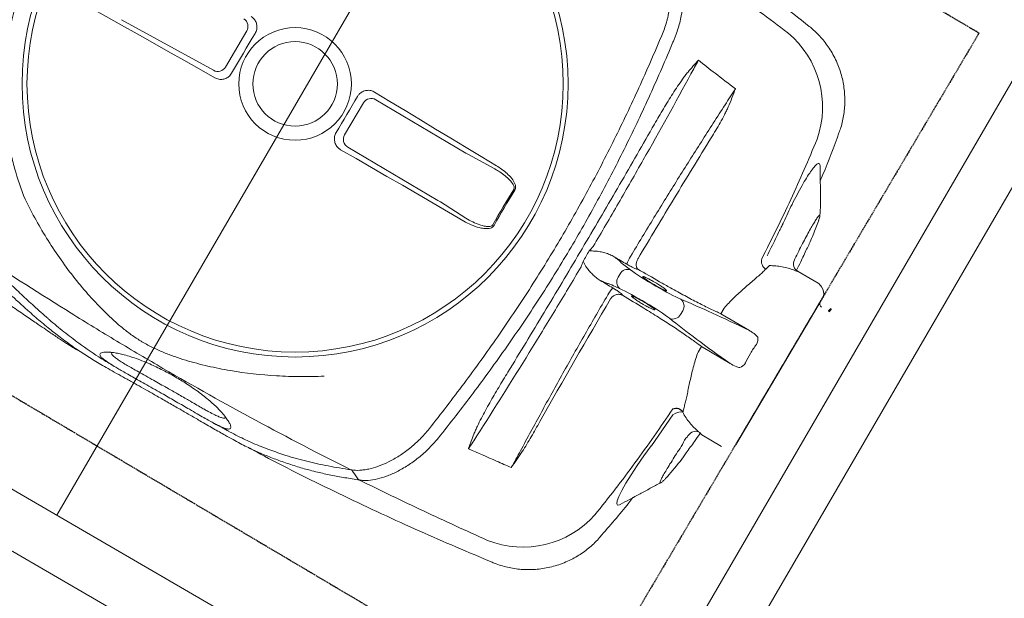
# Model space of a CAD drawing. Header units: millimetres. Extents: x 31882 to 271790, y -35693 to 24917.
# Tile 242 of 256: x 98795 to 99349, y 16362 to 16688. Entities that reach past the tile are written whole.
import ezdxf

# ---------------------------------------------------------------- set-up
doc = ezdxf.new("R2010")
doc.units = ezdxf.units.MM
doc.header["$MEASUREMENT"] = 0
doc.linetypes.add('11aa1PB-bd$0$11aa1PB-af$0$TRATTEGGIATA', pattern=[0.75, 0.5, -0.25])
doc.layers.add('CKD Equipments', color=252, linetype='Continuous', lineweight=0)
doc.layers.add('WALL', color=7, linetype='Continuous', lineweight=40)
doc.layers.add('FAINTEQUIP', color=253, linetype='Continuous')
doc.layers.add('TEXT50', color=7, linetype='Continuous')

# ---------------------------------------------------------------- blocks, each defined once
blk = doc.blocks.new('G$C4DC229AB')
at = {"linetype": 'Continuous', "lineweight": 0}
for p, q in [((473.73, 640.57), (473.73, 640.59)), ((535.04, 632.46), (535.04, 632.46)), ((548.15, 615.51), (548.15, 615.51)), ((571.62, 605.74), (571.76, 605.73)), ((576.02, 602.55), (575.73, 602.8)), ((577.05, 601.52), (576.02, 602.55)), ((576.85, 601.75), (576.4, 602.17)), ((568.77, 584.57), (582.51, 568.56)), ((607.85, 588.79), (597.49, 581.18)), ((616.45, 587.87), (672.32, 511.86)), ((588.11, 567.61), (589.11, 564.97)), ((451.97, 566.97), (451.98, 566.97)), ((617.15, 543.07), (602.15, 532.04)), ((602.15, 532.04), (600, 534.97)), ((614.76, 514.88), (629.76, 525.9)), ((676.3, 518.11), (674.97, 519.38)), ((675.24, 519.8), (676.7, 518.39)), ((676.3, 518.11), (676.31, 518.1)), ((593.75, 511.1), (592.27, 513.11)), ((616.92, 511.95), (614.76, 514.88)), ((672.28, 505.48), (672.9, 506.97)), ((660.27, 495.76), (670.63, 503.38)), ((561.06, 499.12), (560.91, 498.73)), ((585.25, 498.87), (585.27, 498.87)), ((642.3, 492.6), (644.52, 490.86)), ((560.89, 487.18), (559.63, 488.89)), ((570.66, 485.46), (571.08, 485.49)), ((658.75, 489.01), (659.05, 488.52)), ((674.26, 468.89), (671.96, 473.26)), ((674.26, 468.89), (674.41, 468.54)), ((464.91, 437.1), (478.16, 447.56)), ((416.36, 401.39), (463.61, 436.11)), ((497.12, 421.76), (483.18, 412.24)), ((690.57, 420.85), (690.57, 420.85)), ((481.85, 411.3), (434.6, 376.57)), ((427.62, 377.62), (415.28, 394.41)), ((603.27, 361.13), (603.27, 361.12)), ((680.02, 359.91), (680.01, 359.91)), ((297.57, 317.92), (345.87, 351.21)), ((352.73, 350.07), (366.63, 331.16))]:
    blk.add_line(p, q, dxfattribs=at)
at = {"linetype": 'Continuous', "lineweight": 0, "flags": 128}
for points in [[(548.14, 615.48), (547.75, 615.66), (546.62, 615.73), (546.26, 614.94), (546.68, 613.35), (547.91, 610.92), (549.85, 607.81), (552.57, 603.95), (555.89, 599.61), (559.86, 594.72), (564.1, 589.77), (568.76, 584.57), (568.76, 584.57), (568.76, 584.57)], [(403.61, 586.55), (402.32, 584.33), (401.03, 582.09)], [(412.25, 402.45), (420.36, 408.26), (428.46, 414.08), (436.55, 419.9), (444.63, 425.72), (452.7, 431.54), (460.76, 437.37), (468.81, 443.2), (476.85, 449.03)], [(498.13, 420.07), (490.17, 414.14), (482.2, 408.2), (474.23, 402.24), (466.26, 396.28), (458.29, 390.31), (450.33, 384.32), (442.36, 378.33), (434.39, 372.33)], [(424.61, 373.75), (422.87, 376.12), (421.14, 378.49), (419.4, 380.86), (417.66, 383.23), (415.92, 385.59), (414.18, 387.96), (412.43, 390.33), (410.69, 392.69)], [(280.93, 309.57), (289.08, 315.27), (297.24, 320.97), (305.39, 326.69), (313.55, 332.42), (321.71, 338.15), (329.87, 343.9), (338.03, 349.66), (346.19, 355.42)], [(355.79, 353.87), (357.71, 351.25), (359.63, 348.64), (361.55, 346.02), (363.47, 343.4), (365.4, 340.79), (367.32, 338.17), (369.25, 335.56), (371.18, 332.95)]]:
    blk.add_lwpolyline(points, dxfattribs=at)
at = {"linetype": 'Continuous', "lineweight": 0}
for radius in [152.76, 150, 31.5, 23.65]:
    blk.add_circle((390.57, 363.31), radius, dxfattribs=at)
for centre, radius, start, end in [((497.04, 580.16), 53.92, 47.3866, 117.2557), ((593.86, 583.88), 4.95, 219.7498, 293.863), ((464.68, 582.8), 7.29, 287.9491, 288.2718), ((586.23, 573.45), 6.14, 232.737, 287.8306), ((620.69, 539.73), 6.43, 37.3313, 75.5116), ((627.64, 530.27), 6.43, 357.119, 35.2993), ((674.82, 519.18), 0.25, 46.3153, 127.2347), ((588.24, 510.27), 4.93, 35.1623, 118.3982), ((672.35, 515.19), 2, 126.3153, 216.3153), ((589.84, 508.11), 4.93, 314.2324, 37.4683), ((668.29, 508.9), 5, 337.279, 36.3153), ((667.67, 507.41), 5, 306.3153, 337.279), ((568.39, 508.45), 18.59, 213.5384, 228.5128), ((563.41, 491.95), 4.86, 137.8802, 218.9177), ((645.45, 488.5), 5.17, 127.5001, 202.1239), ((662.92, 491.62), 4.92, 122.5933, 212.0034), ((564.93, 489.88), 4.86, 213.7128, 294.7504), ((582.19, 489.72), 18.61, 204.1345, 219.0883), ((912.52, 746.94), 512.56, 215.0344, 217.5962), ((912.44, 746.88), 511.7, 215.0345, 217.596), ((629.31, 400.19), 53.92, 315.3753, 25.2436), ((419.38, 397.35), 5.04, 126.7911, 215.6243), ((431.65, 380.66), 5.04, 217.0063, 305.8394), ((348.7, 347.04), 5.04, 36.9511, 124.1336), ((362.53, 328.22), 5.04, 308.497, 35.6795)]:
    blk.add_arc(centre, radius, start, end, dxfattribs=at)
for centre, major_axis, ratio, start_param, end_param in [((755.67, 625.74), (192.12, 141.21), 0.087489, 2.309725, 2.586364), ((750.02, 633.43), (192.12, 141.21), 0.087489, 3.696821, 3.973461), ((571.66, 505.29), (16.12, 11.84), 0.087489, 3.824132, 5.727956), ((580.13, 493.77), (16.12, 11.84), 0.087489, 0.555229, 2.459054), ((565.13, 500.67), (12.09, 8.88), 0.087489, 3.449035, 3.871858), ((489.88, 435.73), (95.09, 69.89), 0.087489, 0.682539, 0.730265), ((489.33, 436.48), (95.09, 69.89), 0.087489, 5.55292, 5.600646), ((573.77, 488.91), (12.09, 8.88), 0.087489, 2.411328, 2.834153), ((462.65, 435.95), (4.07, 2.9), 0.086139, 4.88824, 5.237306), ((481.41, 410.43), (3.98, 3.02), 0.086139, 1.045879, 1.394945)]:
    blk.add_ellipse(centre, major_axis=major_axis, ratio=ratio, start_param=start_param, end_param=end_param, dxfattribs=at)
for points, knots in [([(535.1, 632.52), (535.03, 632.59), (534.06, 633.56), (532, 635.26), (528.93, 637.58), (525.67, 639.65), (522.27, 641.48), (518.62, 643.12), (514.74, 644.51), (510.67, 645.62), (506.58, 646.39), (502.49, 646.83), (498.43, 646.95), (494.42, 646.77), (490.48, 646.3), (486.63, 645.54), (482.89, 644.51), (479.29, 643.22), (476.23, 641.91), (474.42, 640.94), (473.73, 640.56)], [0, 0, 0, 0, 0.0043, 0.062427, 0.120682, 0.179038, 0.237474, 0.295974, 0.360442, 0.424188, 0.487097, 0.549223, 0.610606, 0.671276, 0.731251, 0.79054, 0.849146, 0.907063, 0.964275, 1, 1, 1, 1]), ([(473.74, 640.56), (460.83, 633.52), (434.17, 618.97), (394.62, 595.42), (362.23, 575.25), (343.61, 562.65), (344.71, 563.39)], [0, 0, 0, 0, 0.27832, 0.574596, 0.870871, 1, 1, 1, 1]), ([(404.44, 587.4), (415.64, 594.43), (426.9, 601.34), (449.53, 614.9), (460.91, 621.56), (472.35, 628.09)], [0, 0, 0, 0, 0.5, 0.5, 1, 1, 1, 1]), ([(555.67, 612.37), (554.79, 613.29), (548.16, 620.24), (541.16, 626.8), (535.08, 632.5)], [0, 0, 0, 0, 0.132817, 1, 1, 1, 1]), ([(533.54, 619.84), (537.79, 615.47), (546.3, 606.74), (558.74, 593.21), (570.97, 579.41), (578.89, 569.94), (582.85, 565.21)], [0, 0, 0, 0, 0.249503, 0.499006, 0.749503, 1, 1, 1, 1]), ([(571.76, 605.74), (569.79, 606.54), (565.81, 608.16), (559.77, 610.66), (553.87, 613.12), (550.01, 614.73), (548.18, 615.5)], [0, 0, 0, 0, 0.2528454, 0.5089886, 0.7672662, 1, 1, 1, 1]), ([(589.33, 581.55), (589.33, 581.55), (587.8, 582.33), (586.32, 585.83), (582.94, 589.39), (580.09, 593.21), (577.47, 596.56), (575.25, 599.55), (573.49, 602.01), (572.22, 603.93), (571.53, 605.19), (571.32, 605.81), (571.55, 605.76), (571.62, 605.74)], [0, 0, 0, 0, 0.000001, 0.102794, 0.208141, 0.312848, 0.420372, 0.524648, 0.631769, 0.736112, 0.843311, 0.947618, 1, 1, 1, 1]), ([(575.75, 602.82), (575.46, 603.09), (574.7, 603.78), (573.82, 604.51), (572.96, 605.12), (572.37, 605.5), (571.89, 605.7), (571.77, 605.75)], [0, 0, 0, 0, 0.216023, 0.560392, 0.763973, 0.942309, 1, 1, 1, 1]), ([(587.74, 590.43), (587.19, 591.1), (583.84, 595.17), (580.14, 598.63), (577.05, 601.52)], [0, 0, 0, 0, 0.163282, 1, 1, 1, 1]), ([(596.66, 580.18), (596.56, 580.3), (596.47, 580.41), (596.38, 580.52), (595.27, 581.88), (592.49, 585.27), (589.51, 588.49), (587.72, 590.41)], [-0.033141, -0.033141, -0.033141, -0.033141, 0, 0, 0, 0.400839, 1, 1, 1, 1]), ([(377.44, 579.16), (378.78, 579.66), (382.5, 581.06), (388.76, 583.04), (396.33, 585.26), (401.74, 586.69), (404.44, 587.4)], [0, 0, 0, 0, 0.157579, 0.438078, 0.719047, 1, 1, 1, 1]), ([(404.41, 587.39), (404.38, 587.38), (404.34, 587.36), (404.25, 587.31), (404.21, 587.28), (404.09, 587.19), (404.01, 587.12), (403.81, 586.9), (403.7, 586.74), (403.61, 586.55)], [0, 0, 0, 0, 0.125, 0.125, 0.25, 0.25, 0.5, 0.5, 1, 1, 1, 1]), ([(404.41, 587.39), (405.15, 587.58), (405.91, 587.72), (407.5, 587.93), (408.31, 588), (410.83, 588.08), (412.59, 587.99), (416.28, 587.51), (418.21, 587.13), (421.22, 586.32), (422.24, 586.01), (424.32, 585.31), (425.37, 584.93), (428.56, 583.65), (430.71, 582.66), (435.03, 580.37), (437.21, 579.08), (439.95, 577.24), (440.49, 576.86), (441.58, 576.08), (442.12, 575.69), (443.74, 574.47), (444.8, 573.63), (446.9, 571.86), (447.93, 570.94), (449.46, 569.5), (449.97, 569.01), (450.73, 568.26), (450.98, 568.01), (451.47, 567.49), (451.72, 567.24), (451.97, 566.97)], [0, 0, 0, 0, 0.0625, 0.0625, 0.125, 0.125, 0.25, 0.25, 0.375, 0.375, 0.4375, 0.4375, 0.5, 0.5, 0.625, 0.625, 0.75, 0.75, 0.78125, 0.78125, 0.8125, 0.8125, 0.875, 0.875, 0.9375, 0.9375, 0.96875, 0.96875, 0.984375, 0.984375, 1, 1, 1, 1]), ([(206.26, 441.31), (221.67, 453.92), (237.28, 466.3), (261.01, 484.55), (268.98, 490.57), (285, 502.51), (293.07, 508.43), (317.38, 525.96), (333.73, 537.39), (366.75, 559.72), (383.4, 570.62), (400.22, 581.25)], [0, 0, 0, 0, 0.25, 0.25, 0.375, 0.375, 0.5, 0.5, 0.75, 0.75, 1, 1, 1, 1]), ([(225.13, 470.06), (226.49, 471.59), (230.02, 475.52), (235.54, 481.34), (241.81, 487.63), (248.07, 493.51), (254.38, 499.03), (259.79, 503.41), (264.17, 506.74), (267.65, 509.28), (271.55, 512.05), (275.84, 515.05), (280.56, 518.33), (285.43, 521.72), (290.54, 525.31), (295.91, 529.09), (301.72, 533.22), (307.72, 537.5), (313.51, 541.67), (318.38, 545.18), (322.46, 548.12), (325.86, 550.57), (329.07, 552.86), (332.59, 555.34), (336.28, 557.9), (340.05, 560.44), (343.51, 562.67), (347.8, 565.28), (353.01, 568.2), (359.68, 571.59), (366.91, 574.96), (372.87, 577.5), (376.4, 578.78), (377.44, 579.16)], [0, 0, 0, 0, 0.033599, 0.086704, 0.14001, 0.193319, 0.246393, 0.299468, 0.326258, 0.353125, 0.379834, 0.406408, 0.428618, 0.451478, 0.47167, 0.492329, 0.516002, 0.540379, 0.564065, 0.588402, 0.605742, 0.623087, 0.640895, 0.658706, 0.685242, 0.711788, 0.738802, 0.765824, 0.81871, 0.871587, 0.924587, 0.977588, 1, 1, 1, 1]), ([(400.22, 581.25), (396.01, 580.13), (387.59, 577.87), (376.1, 574.14), (365.51, 570.03), (359.06, 566.94), (356.2, 565.58)], [0, 0, 0, 0, 0.263525, 0.527185, 0.79078, 1, 1, 1, 1]), ([(446.02, 562.72), (444.14, 564.66), (442.18, 566.44), (439.65, 568.5), (439.15, 568.9), (438.12, 569.69), (437.61, 570.07), (436.06, 571.19), (435.02, 571.9), (431.92, 573.9), (429.85, 575.09), (426.75, 576.65), (425.72, 577.14), (423.65, 578.05), (422.63, 578.47), (419.58, 579.62), (417.61, 580.24), (413.78, 581.2), (411.93, 581.54), (409.69, 581.8), (409.25, 581.84), (408.38, 581.91), (407.94, 581.94), (406.67, 581.99), (405.84, 581.99), (403.42, 581.88), (401.9, 581.67), (400.47, 581.32)], [0, 0, 0, 0, 0.125, 0.125, 0.15625, 0.15625, 0.1875, 0.1875, 0.25, 0.25, 0.375, 0.375, 0.4375, 0.4375, 0.5, 0.5, 0.625, 0.625, 0.75, 0.75, 0.78125, 0.78125, 0.8125, 0.8125, 0.875, 0.875, 1, 1, 1, 1]), ([(552.9, 498.19), (547.92, 505.02), (542.99, 511.87), (533.21, 525.57), (528.36, 532.43), (518.78, 546.13), (514.05, 552.96), (504.74, 566.56), (500.15, 573.33), (495.64, 580.07)], [0, 0, 0, 0, 0.25, 0.25, 0.5, 0.5, 0.75, 0.75, 1, 1, 1, 1]), ([(508.03, 564.87), (506.18, 567.54), (504.31, 570.19), (501.47, 574.12), (500.52, 575.43), (498.58, 578.01), (497.6, 579.29), (496.59, 580.55)], [0, 0, 0, 0, 0.5, 0.5, 0.75, 0.75, 1, 1, 1, 1]), ([(595.86, 579.35), (595.04, 578.51), (594.26, 577.64), (592.78, 575.83), (592.09, 574.89), (590.79, 572.93), (590.18, 571.92), (589.07, 569.82), (588.56, 568.73), (588.11, 567.61)], [0, 0, 0, 0, 0.25, 0.25, 0.5, 0.5, 0.75, 0.75, 1, 1, 1, 1]), ([(590.05, 580.71), (589.8, 580.98), (589.55, 581.25), (589.33, 581.55), (589.33, 581.55)], [0, 0, 0, 0, 0.9999461, 1, 1, 1, 1]), ([(597.49, 581.18), (597.26, 580.88), (597.11, 580.69), (596.61, 580.13), (596.28, 579.77), (595.86, 579.35)], [0, 0, 0, 0, 0.5, 0.5, 1, 1, 1, 1]), ([(466.92, 575.86), (466.9, 575.92), (466.88, 575.99), (466.86, 576.05), (466.86, 576.06), (466.86, 576.07), (466.85, 576.08)], [0, 0, 0, 0, 0.0002012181, 0.0002012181, 0.0002012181, 0.0002381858, 0.0002381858, 0.0002381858, 0.0002381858]), ([(466.96, 575.87), (466.93, 575.93), (466.9, 575.99), (466.87, 576.05), (466.86, 576.06), (466.86, 576.07), (466.85, 576.08)], [0, 0, 0, 0, 0.0002027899, 0.0002027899, 0.0002027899, 0.000241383, 0.000241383, 0.000241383, 0.000241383]), ([(470.61, 568.2), (469.98, 569.47), (469.35, 570.74), (468.42, 572.65), (468.11, 573.29), (467.66, 574.25), (467.5, 574.57), (467.28, 575.05), (467.2, 575.21), (467.09, 575.45), (467.06, 575.53), (466.99, 575.7), (466.95, 575.78), (466.92, 575.86)], [0, 0, 0, 0, 0.5, 0.5, 0.75, 0.75, 0.875, 0.875, 0.9375, 0.9375, 0.96875, 0.96875, 1, 1, 1, 1]), ([(492.99, 535.59), (490.99, 538.23), (489, 540.88), (485.08, 546.2), (483.13, 548.87), (479.33, 554.26), (477.46, 556.97), (474.76, 561.1), (473.87, 562.5), (472.6, 564.61), (472.18, 565.31), (471.38, 566.74), (470.98, 567.47), (470.61, 568.2)], [0, 0, 0, 0, 0.25, 0.25, 0.5, 0.5, 0.75, 0.75, 0.875, 0.875, 0.9375, 0.9375, 1, 1, 1, 1]), ([(472.22, 569.3), (483.46, 555.08), (494.73, 540.6), (508.82, 522.16), (511.64, 518.45), (517.27, 511.03), (520.08, 507.3), (528.49, 496.1), (534.07, 488.6), (539.64, 481.06)], [0, 0, 0, 0, 0.5, 0.5, 0.625, 0.625, 0.75, 0.75, 1, 1, 1, 1]), ([(356.2, 565.58), (355.82, 565.41), (352.17, 563.72), (347.62, 561.22), (342.22, 558.08), (338.11, 555.49), (334.12, 552.86), (331.14, 550.79), (329.92, 549.95)], [0, 0, 0, 0, 0.042136, 0.404804, 0.566088, 0.727781, 0.888854, 1, 1, 1, 1]), ([(597.35, 356.88), (592.29, 366.17), (587.09, 375.42), (576.39, 393.79), (570.88, 402.92), (559.52, 421.03), (553.67, 430), (541.63, 447.74), (535.45, 456.5), (522.74, 473.79), (516.22, 482.31), (502.9, 499.08), (496.1, 507.32), (485.69, 519.5), (482.18, 523.52), (475.11, 531.52), (471.55, 535.48), (460.79, 547.26), (453.51, 554.98), (446.15, 562.59)], [0, 0, 0, 0, 0.125, 0.125, 0.25, 0.25, 0.375, 0.375, 0.5, 0.5, 0.625, 0.625, 0.75, 0.75, 0.8125, 0.8125, 0.875, 0.875, 1, 1, 1, 1]), ([(451.98, 566.97), (459.36, 559.37), (466.66, 551.66), (477.45, 539.89), (481.02, 535.94), (488.1, 527.95), (491.62, 523.93), (502.06, 511.74), (508.89, 503.5), (522.23, 486.73), (528.75, 478.22), (541.46, 460.91), (547.65, 452.14), (559.68, 434.4), (565.51, 425.42), (574.01, 411.83), (576.8, 407.28), (582.31, 398.13), (585.02, 393.53), (593.04, 379.71), (598.22, 370.44), (603.27, 361.13)], [0, 0, 0, 0, 0.125, 0.125, 0.1875, 0.1875, 0.25, 0.25, 0.375, 0.375, 0.5, 0.5, 0.625, 0.625, 0.75, 0.75, 0.8125, 0.8125, 0.875, 0.875, 1, 1, 1, 1]), ([(589.11, 564.97), (589.42, 564.19), (590.03, 562.63), (590.97, 559.84), (591.97, 556.75), (593.02, 553.4), (594.15, 549.89), (595.39, 546.22), (596.79, 542.4), (598.31, 538.62), (599.46, 536.13), (600, 534.97)], [0, 0, 0, 0, 0.110862, 0.221742, 0.336208, 0.450686, 0.561628, 0.67257, 0.786427, 0.900273, 1, 1, 1, 1]), ([(329.39, 549.49), (330.02, 549.87), (331.49, 550.75), (333.08, 551.46), (334.38, 551.8), (335.24, 551.67), (335.72, 551.09), (335.72, 549.97), (335.19, 548.32), (334.14, 546.22), (332.59, 543.7), (330.69, 541.08), (328.5, 538.39), (326.18, 535.77), (323.44, 532.96), (320.31, 529.98), (316.99, 527.05), (313.66, 524.32), (310.53, 521.89), (307.32, 519.53), (303.84, 517.1), (300.17, 514.7), (296.63, 512.53), (292.76, 510.32), (288.77, 508.23), (284.74, 506.34), (281.16, 504.87), (278.03, 503.76), (275.01, 502.86), (272.25, 502.23), (269.92, 501.93), (268.26, 501.98), (267.2, 502.34), (266.73, 502.98), (267, 503.97), (267.98, 505.31), (269.38, 506.58), (270.08, 507.21)], [0, 0, 0, 0, 0.026608, 0.06138, 0.0962, 0.130925, 0.168927, 0.207024, 0.245099, 0.283069, 0.316694, 0.350298, 0.37294, 0.395622, 0.418192, 0.438002, 0.457786, 0.474878, 0.488481, 0.502082, 0.518368, 0.53466, 0.550889, 0.567128, 0.590899, 0.614713, 0.640745, 0.66688, 0.692979, 0.729781, 0.766704, 0.803672, 0.840537, 0.880482, 0.920552, 0.960572, 1, 1, 1, 1]), ([(334.29, 552.85), (331.71, 551.17), (328.9, 549.35), (326.15, 547.43), (325.93, 547.27)], [0, 0, 0, 0, 0.919543, 1, 1, 1, 1]), ([(299.98, 528.76), (301.12, 529.57), (303.4, 531.2), (306.88, 533.69), (310.33, 536.17), (314.06, 538.87), (317.76, 541.53), (321.27, 544.05), (324.27, 546.16), (326.77, 547.85), (328.48, 548.97), (329.21, 549.39), (329.39, 549.49)], [0, 0, 0, 0, 0.0782123, 0.1564368, 0.2446658, 0.3329467, 0.4546253, 0.5765046, 0.703629, 0.8312553, 0.9586974, 1, 1, 1, 1]), ([(333.51, 545.21), (333.32, 545.25), (333.13, 545.3), (332.94, 545.34), (332.94, 545.34), (332.94, 545.34), (332.94, 545.34), (332.84, 545.36), (332.49, 545.44), (331.46, 545.14), (329.79, 544.4), (327.5, 543.09), (325, 541.47), (322.51, 539.76), (320.21, 538.14), (317.35, 536.1), (314.17, 533.82), (310.96, 531.52), (308.1, 529.46), (305.21, 527.4), (303.33, 526.07), (302.38, 525.4)], [-0.088365, -0.088365, -0.088365, -0.088365, 0, 0, 0, 0, 0, 0, 0.042963, 0.162036, 0.283698, 0.405299, 0.528456, 0.591382, 0.654277, 0.728503, 0.80457, 0.856235, 0.909083, 0.954041, 1, 1, 1, 1]), ([(622.29, 545.95), (621.64, 545.71), (619.76, 544.99), (618.18, 543.82), (617.15, 543.07)], [0, 0, 0, 0, 0.3484193, 1, 1, 1, 1]), ([(632.88, 533.99), (631.53, 535.44), (630.26, 536.98), (627.87, 540.23), (626.78, 541.9), (625.8, 543.63)], [0, 0, 0, 0, 0.5, 0.5, 1, 1, 1, 1]), ([(585.54, 409.68), (578.01, 420.25), (570.42, 430.83), (555.15, 451.94), (547.46, 462.48), (535.87, 478.25), (531.99, 483.5), (524.23, 493.98), (520.34, 499.21), (508.66, 514.86), (500.84, 525.25), (492.99, 535.59)], [0, 0, 0, 0, 0.25, 0.25, 0.5, 0.5, 0.625, 0.625, 0.75, 0.75, 1, 1, 1, 1]), ([(602.15, 532.04), (601.04, 531.02), (599.19, 529.32), (596.13, 526.64), (593.28, 524.21), (590.18, 521.63), (586.89, 518.95), (583.45, 516.2), (579.87, 513.39), (576.14, 510.5), (573.55, 508.54), (572.26, 507.56)], [0, 0, 0, 0, 0.1578809, 0.261641, 0.3654014, 0.4721602, 0.5789187, 0.6826798, 0.7864408, 0.8932205, 1, 1, 1, 1]), ([(629.76, 525.9), (630.35, 526.33), (631.43, 527.12), (632.9, 528.46), (633.67, 529.45), (634.06, 529.95)], [0, 0, 0, 0, 0.374373, 0.684718, 1, 1, 1, 1]), ([(233.82, 412.48), (235.39, 416.67), (237.05, 420.78), (240.56, 428.86), (242.41, 432.84), (246.3, 440.65), (248.34, 444.5), (252.62, 452.05), (254.85, 455.76), (259.54, 463.06), (261.97, 466.62), (265.78, 471.84), (267.07, 473.55), (269.71, 476.94), (271.06, 478.62), (273.84, 481.92), (275.25, 483.55), (278.18, 486.76), (279.68, 488.34), (282.78, 491.4), (284.38, 492.9), (286.88, 495.06), (287.73, 495.77), (289.04, 496.82), (289.48, 497.16), (290.37, 497.85), (290.82, 498.18), (293.09, 499.85), (294.94, 501.08), (298.69, 503.4), (300.59, 504.47), (304.44, 506.51), (306.39, 507.47), (310.33, 509.3), (312.3, 510.17), (316.27, 511.82), (318.27, 512.6), (322.28, 514.11), (324.29, 514.82), (330.36, 516.88), (334.46, 518.13), (346.87, 521.54), (355.34, 523.37), (368.38, 525.46), (372.76, 526.04), (381.55, 526.98), (385.98, 527.34), (390.43, 527.59)], [0, 0, 0, 0, 0.0625, 0.0625, 0.125, 0.125, 0.1875, 0.1875, 0.25, 0.25, 0.3125, 0.3125, 0.34375, 0.34375, 0.375, 0.375, 0.40625, 0.40625, 0.4375, 0.4375, 0.46875, 0.46875, 0.484375, 0.484375, 0.492188, 0.492188, 0.5, 0.5, 0.53125, 0.53125, 0.5625, 0.5625, 0.59375, 0.59375, 0.625, 0.625, 0.65625, 0.65625, 0.6875, 0.6875, 0.75, 0.75, 0.875, 0.875, 0.9375, 0.9375, 1, 1, 1, 1]), ([(270.08, 507.21), (270.08, 507.21), (270.57, 507.67), (272.12, 508.89), (274.49, 510.7), (277.15, 512.63), (279.82, 514.53), (282.89, 516.71), (286.38, 519.16), (290.25, 521.88), (294.47, 524.85), (297.78, 527.19), (299.62, 528.5), (299.98, 528.76)], [0, 0, 0, 0, 0.0021857, 0.1486808, 0.2950678, 0.3936347, 0.4923949, 0.5907133, 0.6868358, 0.782863, 0.8795306, 0.9761461, 1, 1, 1, 1]), ([(302.38, 525.4), (302.08, 525.19), (300.58, 524.13), (297.84, 522.2), (293.98, 519.5), (290.05, 516.77), (286.41, 514.22), (283.34, 512.05), (280.59, 510.05), (278.22, 508.26), (276.06, 506.48), (274.45, 504.93), (273.51, 503.75), (273.44, 503.24), (273.41, 503.04), (273.41, 503.04), (273.41, 503.04), (273.41, 503.04), (273.38, 502.86), (273.35, 502.67), (273.33, 502.49)], [0, 0, 0, 0, 0.014263, 0.071432, 0.130741, 0.207145, 0.286904, 0.364421, 0.443321, 0.542698, 0.643157, 0.777817, 0.912539, 1, 1, 1, 1, 1, 1, 1.081436, 1.081436, 1.081436, 1.081436]), ([(582.47, 493.66), (584.4, 495.03), (587.61, 497.31), (592.01, 500.36), (595.73, 502.89), (599.36, 505.32), (602.85, 507.6), (606.13, 509.69), (609.21, 511.61), (612.13, 513.37), (613.89, 514.37), (614.76, 514.88)], [0, 0, 0, 0, 0.155431, 0.25949, 0.363548, 0.470649, 0.57775, 0.681803, 0.785857, 0.892928, 1, 1, 1, 1]), ([(273.38, 509.84), (272.44, 509.15), (270.42, 507.67), (264.56, 503.19), (257.01, 496.89), (248.11, 488.48), (242.91, 483.33), (240.17, 480.36), (240.01, 480.19)], [0, 0, 0, 0, 0.076639, 0.163762, 0.518013, 0.751525, 0.985081, 1, 1, 1, 1]), ([(566.09, 500.32), (566.27, 500.54), (566.62, 500.98), (567.96, 502.17), (569.72, 503.6), (571.51, 504.96), (573.32, 506.26), (575.09, 507.47), (576.72, 508.48), (577.69, 509.02), (577.86, 509.04), (577.88, 509.04)], [0, 0, 0, 0, 0.12873, 0.257, 0.385041, 0.513034, 0.593354, 0.721934, 0.850956, 0.980313, 1, 1, 1, 1]), ([(577.88, 509.04), (578.06, 509.09), (578.45, 509.21), (578.2, 508.76), (577.33, 507.88), (575.87, 506.61), (574.18, 505.27), (573.03, 504.41), (572.56, 504.06)], [0, 0, 0, 0, 0.154069, 0.335329, 0.515993, 0.696154, 0.875964, 1, 1, 1, 1]), ([(616.92, 511.95), (617.86, 511.09), (619.87, 509.27), (622.96, 506.74), (626.17, 504.28), (629.33, 501.97), (632.37, 499.83), (635.22, 497.84), (637.85, 495.99), (640.28, 494.23), (641.63, 493.15), (642.3, 492.6)], [0, 0, 0, 0, 0.099727, 0.210626, 0.321535, 0.435425, 0.549315, 0.660296, 0.771268, 0.885644, 1, 1, 1, 1]), ([(568.98, 501.59), (568.68, 501.4), (567.78, 500.81), (566.73, 500.24), (565.96, 499.94), (566.05, 500.19), (566.09, 500.32)], [0, 0, 0, 0, 0.138475, 0.425595, 0.712972, 1, 1, 1, 1]), ([(572.56, 504.06), (572.34, 503.9), (571.44, 503.25), (570.53, 502.61), (569.56, 501.96), (569.27, 501.78), (568.98, 501.59)], [0, 0, 0, 0, 0.170805, 0.715603, 0.716948, 1, 1, 1, 1]), ([(256.01, 500.32), (255.76, 500.17), (254.9, 499.64), (252.98, 498.25), (250.36, 496.25), (247.9, 494.28), (245.8, 492.56), (243.45, 490.61), (240.64, 488.26), (237.26, 485.42), (233.65, 482.39), (230.21, 479.51), (227.11, 476.92), (223.86, 474.22), (219.76, 470.8), (214.77, 466.67), (208.89, 461.78), (202.91, 456.81), (196.06, 451.1), (188.41, 444.69), (180, 437.59), (171.6, 430.45), (163.23, 423.26), (154.92, 416.08), (146.68, 408.87), (138.54, 401.66), (130.55, 394.48), (122.76, 387.37), (115.24, 380.36), (109.62, 375.03), (106.66, 372.12), (105.98, 371.46)], [0, 0, 0, 0, 0.00345, 0.046619, 0.089766, 0.112425, 0.13508, 0.158154, 0.181221, 0.209069, 0.237397, 0.25624, 0.275086, 0.294404, 0.313726, 0.346115, 0.37852, 0.411676, 0.44484, 0.491581, 0.538367, 0.585123, 0.633242, 0.681401, 0.729516, 0.779903, 0.830337, 0.880732, 0.93264, 0.98459, 1, 1, 1, 1]), ([(554.56, 500.19), (554.77, 499.95), (555.01, 499.73), (555.51, 499.33), (555.78, 499.16), (556.34, 498.86), (556.62, 498.74), (557.21, 498.55), (557.51, 498.48), (558.1, 498.39), (558.4, 498.38), (558.98, 498.4), (559.26, 498.43), (559.81, 498.55), (560.08, 498.63), (560.46, 498.79), (560.59, 498.85), (560.83, 498.97), (560.95, 499.05), (561.06, 499.12)], [0, 0, 0, 0, 0.125, 0.125, 0.25, 0.25, 0.375, 0.375, 0.5, 0.5, 0.625, 0.625, 0.75, 0.75, 0.875, 0.875, 0.9375, 0.9375, 1, 1, 1, 1]), ([(560.91, 498.73), (560.86, 498.61), (560.71, 498.42), (560.19, 497.89), (559.85, 497.56), (558.97, 496.8), (558.47, 496.38), (557.32, 495.47), (556.72, 495.01), (556.08, 494.53)], [0, 0, 0, 0, 0.25, 0.25, 0.5, 0.5, 0.75, 0.75, 1, 1, 1, 1]), ([(573.51, 490.11), (573.53, 490.17), (573.6, 490.36), (574.47, 491.2), (575.96, 492.49), (577.66, 493.83), (579.47, 495.19), (581.34, 496.52), (583.25, 497.79), (584.78, 498.7), (585.29, 498.91), (585.54, 499.01)], [0, 0, 0, 0, 0.060949, 0.185979, 0.310678, 0.434944, 0.512561, 0.636279, 0.760031, 0.884003, 1, 1, 1, 1]), ([(585.54, 499.01), (585.57, 499.02), (585.9, 499.17), (585.93, 498.99), (585.53, 498.42), (584.38, 497.34), (582.71, 495.95), (581.15, 494.74), (580.24, 494.07), (580.02, 493.91)], [0, 0, 0, 0, 0.0125521, 0.1986893, 0.3850478, 0.5712562, 0.7570178, 0.9421233, 1, 1, 1, 1]), ([(549.55, 489.66), (550.01, 489.93), (550.46, 490.19), (551.29, 490.65), (551.67, 490.86), (552.75, 491.41), (553.35, 491.69), (553.84, 491.88)], [0, 0, 0, 0, 0.25, 0.25, 0.5, 0.5, 1, 1, 1, 1]), ([(580.02, 493.91), (579.54, 493.56), (578.36, 492.7), (576.55, 491.48), (574.88, 490.44), (573.77, 489.87), (573.28, 489.75), (573.45, 490.02), (573.51, 490.11)], [0, 0, 0, 0, 0.132098, 0.323567, 0.515414, 0.707812, 0.900839, 1, 1, 1, 1]), ([(644.52, 490.86), (645.72, 490.96), (646.91, 491.12), (649.25, 491.55), (650.4, 491.83), (652.65, 492.48), (653.76, 492.87), (655.93, 493.73), (656.99, 494.22), (658.04, 494.75)], [0, 0, 0, 0, 0.25, 0.25, 0.5, 0.5, 0.75, 0.75, 1, 1, 1, 1]), ([(658.04, 494.75), (658.57, 495.03), (659.01, 495.24), (659.69, 495.54), (659.92, 495.63), (660.27, 495.76)], [0, 0, 0, 0, 0.5, 0.5, 1, 1, 1, 1]), ([(666.16, 483.68), (664.86, 485.96), (662.68, 489.77), (660.27, 493.44), (659.3, 494.91)], [0, 0, 0, 0, 0.598702, 1, 1, 1, 1]), ([(549.55, 489.66), (548.77, 489.12), (548.06, 488.51), (546.71, 487.2), (546.08, 486.5), (544.88, 485.05), (544.31, 484.29), (543.51, 483.11), (543.25, 482.71), (542.77, 481.89), (542.54, 481.47), (542.34, 481.03)], [0, 0, 0, 0, 0.25, 0.25, 0.5, 0.5, 0.75, 0.75, 0.875, 0.875, 1, 1, 1, 1]), ([(565.21, 482.11), (565.86, 482.58), (566.48, 483.01), (567.69, 483.83), (568.24, 484.19), (569.23, 484.8), (569.64, 485.03), (570.3, 485.36), (570.53, 485.45), (570.66, 485.46)], [0, 0, 0, 0, 0.25, 0.25, 0.5, 0.5, 0.75, 0.75, 1, 1, 1, 1]), ([(571.62, 479.86), (571.44, 480.13), (571.29, 480.41), (571.01, 480.97), (570.88, 481.26), (570.68, 481.83), (570.6, 482.1), (570.47, 482.65), (570.43, 482.92), (570.39, 483.43), (570.39, 483.67), (570.43, 484.13), (570.47, 484.34), (570.58, 484.73), (570.66, 484.91), (570.8, 485.15), (570.85, 485.23), (570.96, 485.37), (571.02, 485.43), (571.08, 485.49)], [0, 0, 0, 0, 0.125, 0.125, 0.25, 0.25, 0.375, 0.375, 0.5, 0.5, 0.625, 0.625, 0.75, 0.75, 0.875, 0.875, 0.9375, 0.9375, 1, 1, 1, 1]), ([(640.66, 486.55), (643.98, 481.38), (650.62, 471.04), (660.14, 455.27), (669.35, 439.34), (675.17, 428.57), (678.08, 423.19)], [0, 0, 0, 0, 0.249503, 0.499005, 0.749503, 1, 1, 1, 1]), ([(643.76, 485.23), (645.66, 482.27), (647.54, 479.3), (650.34, 474.82), (651.73, 472.58), (653.34, 469.96), (654.14, 468.65), (654.48, 468.08), (654.71, 467.71), (654.82, 467.52), (654.93, 467.33)], [0, 0, 0, 0, 0.5, 0.5, 0.75, 0.875, 0.9375, 0.96875, 0.96875, 1, 1, 1, 1]), ([(659.05, 488.52), (659.91, 487.16), (661.65, 484.38), (664.2, 480.43), (666.66, 476.71), (668.91, 473.42), (670.92, 470.58), (672.61, 468.32), (673.95, 466.67), (674.88, 465.71), (675.4, 465.43), (675.47, 465.88), (675.13, 466.98), (674.55, 468.25), (674.26, 468.89)], [0, 0, 0, 0, 0.0820775, 0.1665466, 0.2486247, 0.333071, 0.415408, 0.5001276, 0.5825184, 0.6672865, 0.7498339, 0.8347659, 0.9162327, 1, 1, 1, 1]), ([(240.01, 480.19), (237.61, 477.63), (233.2, 472.92), (226.58, 465.4), (220.14, 457.89), (213.44, 449.92), (208.65, 444.18), (206.26, 441.31)], [0, 0, 0, 0, 0.229395, 0.422012, 0.614832, 0.807537, 1, 1, 1, 1]), ([(542.34, 481.03), (542.12, 480.53), (541.89, 480.04), (541.44, 479.07), (541.22, 478.58), (540.99, 478.1)], [0, 0, 0, 0, 0.5, 0.5, 1, 1, 1, 1]), ([(562.01, 480.76), (561.69, 480.35), (561.24, 479.86), (560.39, 479), (560.08, 478.69), (559.39, 478.04), (559.01, 477.69), (558.61, 477.33)], [0, 0, 0, 0, 0.5, 0.5, 0.75, 0.75, 1, 1, 1, 1]), ([(571.77, 479.62), (575.7, 474.31), (579.64, 469.01), (587.52, 458.43), (591.47, 453.15), (603.33, 437.37), (611.26, 426.9), (619.22, 416.5)], [0, 0, 0, 0, 0.25, 0.25, 0.5, 0.5, 1, 1, 1, 1]), ([(671.96, 473.26), (670.72, 475.82), (669, 479.34), (666.78, 482.76), (666.18, 483.69)], [0, 0, 0, 0, 0.7275248, 1, 1, 1, 1]), ([(548.22, 473.03), (548.7, 473.08), (549.17, 473.18), (550.1, 473.4), (550.56, 473.52), (551.92, 473.93), (552.82, 474.25), (554.56, 474.96), (555.41, 475.35), (557.06, 476.25), (557.86, 476.75), (558.61, 477.33)], [0, 0, 0, 0, 0.125, 0.125, 0.25, 0.25, 0.5, 0.5, 0.75, 0.75, 1, 1, 1, 1]), ([(628.8, 398.89), (623.71, 405.22), (618.61, 411.62), (608.43, 424.56), (603.33, 431.09), (593.13, 444.31), (588.02, 451), (577.85, 464.43), (572.79, 471.19), (567.75, 477.98)], [0, 0, 0, 0, 0.25, 0.25, 0.5, 0.5, 0.75, 0.75, 1, 1, 1, 1]), ([(197.93, 438.28), (200.15, 440.94), (204.6, 446.25), (210.91, 453.73), (216.94, 460.79), (221.67, 466.25), (224.34, 469.19), (225.13, 470.06)], [0, 0, 0, 0, 0.225239, 0.450475, 0.677754, 0.905051, 1, 1, 1, 1]), ([(548.22, 473.03), (547.68, 472.96), (547.15, 472.89), (546.08, 472.76), (545.55, 472.69), (545.02, 472.62)], [0, 0, 0, 0, 0.5, 0.5, 1, 1, 1, 1]), ([(547.45, 470.43), (550.22, 466.65), (552.98, 462.85), (558.49, 455.26), (561.24, 451.46), (569.43, 440.08), (574.83, 432.5), (590.84, 409.83), (601.29, 394.78), (611.5, 379.79)], [0, 0, 0, 0, 0.125, 0.125, 0.25, 0.25, 0.5, 0.5, 1, 1, 1, 1]), ([(654.93, 467.33), (654.93, 467.33), (654.93, 467.33), (654.93, 467.33), (654.93, 467.33), (654.93, 467.33), (654.93, 467.33)], [0, 0, 0, 0, 0.000000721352, 0.000000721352, 0.000000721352, 0.000001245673, 0.000001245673, 0.000001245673, 0.000001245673]), ([(654.93, 467.33), (654.93, 467.33), (654.93, 467.33), (654.93, 467.33), (654.93, 467.33), (654.93, 467.33)], [0, 0, 0, 0, 0.341802, 0.948176, 1, 1, 1, 1]), ([(654.93, 467.33), (654.93, 467.33), (656, 465.88), (657.62, 462.55), (660.73, 457.75), (663.9, 452.77), (667.14, 448.06), (670.14, 443.97), (672.78, 440.7), (675.01, 438.29), (676.73, 436.88), (677.86, 436.57), (678.38, 437.09), (678.27, 438.13), (678.24, 438.5)], [0, 0, 0, 0, 0.000001, 0.077483, 0.156444, 0.251386, 0.349178, 0.444652, 0.543049, 0.640373, 0.740767, 0.840327, 0.943106, 1, 1, 1, 1]), ([(678.29, 438.55), (678.16, 440.05), (677.83, 443.56), (677.3, 449.4), (676.68, 456.34), (676.26, 461.25), (675.42, 465.81)], [0, 0, 0, 0, 0.179067, 0.418189, 0.690626, 1, 1, 1, 1]), ([(476.85, 449.03), (478.14, 449.91), (480.7, 451.66), (484.35, 453.36), (487.66, 454.38), (490.04, 454.68), (491.9, 454.33), (492.9, 453.82), (493.31, 453.31), (493.46, 453.13)], [0, 0, 0, 0, 0.2549733, 0.5094959, 0.6555036, 0.8234143, 0.8930287, 0.9633452, 1, 1, 1, 1]), ([(492.83, 452.7), (492.73, 452.82), (492.46, 453.15), (492, 453.34), (491.34, 453.5), (490, 453.55), (487.97, 453.04), (485.03, 451.86), (481.74, 450.08), (479.36, 448.4), (478.16, 447.56)], [0, 0, 0, 0, 0.028874, 0.074198, 0.087541, 0.150828, 0.315881, 0.465459, 0.731192, 1, 1, 1, 1]), ([(690.62, 420.88), (687, 428.38), (682.82, 437.01), (678.18, 445.4), (677.57, 446.51)], [0, 0, 0, 0, 0.868162, 1, 1, 1, 1]), ([(497.12, 421.76), (497.97, 422.41), (499.79, 423.78), (502.39, 426.13), (504.7, 428.67), (506.22, 430.93), (506.78, 432.6), (506.76, 433.52), (506.58, 433.99), (506.44, 434.18), (506.4, 434.23)], [0, 0, 0, 0, 0.19611, 0.418032, 0.642122, 0.825582, 0.912375, 0.957312, 0.988402, 1, 1, 1, 1]), ([(507, 434.7), (507.18, 434.42), (507.52, 433.85), (507.69, 432.6), (507.35, 430.57), (505.94, 427.86), (503.63, 424.91), (500.95, 422.28), (499.03, 420.77), (498.13, 420.07)], [0, 0, 0, 0, 0.053674, 0.107072, 0.201461, 0.385823, 0.599668, 0.814062, 1, 1, 1, 1]), ([(680.01, 359.91), (680.75, 360.65), (682.4, 362.3), (684.72, 365.08), (686.99, 368.2), (689.03, 371.49), (690.88, 375.03), (692.51, 378.82), (693.86, 382.81), (694.87, 386.86), (695.56, 390.91), (695.93, 394.96), (695.99, 398.98), (695.75, 402.94), (695.23, 406.83), (694.42, 410.63), (693.36, 414.31), (692.11, 417.74), (691.11, 419.88), (690.64, 420.88)], [0, 0, 0, 0, 0.047522, 0.105774, 0.164129, 0.222565, 0.281067, 0.345588, 0.409388, 0.472348, 0.534521, 0.59595, 0.656664, 0.716682, 0.776014, 0.834663, 0.892623, 0.94988, 1, 1, 1, 1]), ([(619.22, 416.5), (621.22, 413.88), (623.19, 411.23), (626.03, 407.19), (626.97, 405.83), (628.31, 403.77), (628.76, 403.07), (629.62, 401.67), (630.04, 400.96), (630.43, 400.24)], [0, 0, 0, 0, 0.5, 0.5, 0.75, 0.75, 0.875, 0.875, 1, 1, 1, 1]), ([(255.83, 273.15), (253.98, 275.99), (252.37, 278.56), (250.03, 282.49), (249.27, 283.81), (247.79, 286.48), (247.06, 287.82), (243.55, 294.55), (241.05, 300.05), (236.65, 311.26), (234.76, 316.98), (232.38, 325.72), (231.66, 328.65), (230.71, 333.11), (230.41, 334.6), (229.85, 337.59), (229.59, 339.1), (228.4, 346.61), (227.78, 352.61), (227.2, 364.63), (227.24, 370.64), (227.79, 379.66), (228.06, 382.66), (228.58, 387.17), (228.78, 388.67), (229.21, 391.68), (229.45, 393.19), (230.75, 400.69), (232.12, 406.62), (233.82, 412.48)], [0, 0, 0, 0, 0.0625, 0.0625, 0.09375, 0.09375, 0.125, 0.125, 0.25, 0.25, 0.375, 0.375, 0.4375, 0.4375, 0.46875, 0.46875, 0.5, 0.5, 0.625, 0.625, 0.75, 0.75, 0.8125, 0.8125, 0.84375, 0.84375, 0.875, 0.875, 1, 1, 1, 1]), ([(609.97, 378.59), (609.38, 379.16), (608.81, 379.75), (607.68, 380.95), (607.13, 381.56), (605.5, 383.41), (604.44, 384.66), (601.3, 388.47), (599.27, 391.06), (595.27, 396.3), (593.3, 398.95), (589.39, 404.29), (587.46, 406.98), (585.54, 409.68)], [0, 0, 0, 0, 0.0625, 0.0625, 0.125, 0.125, 0.25, 0.25, 0.5, 0.5, 0.75, 0.75, 1, 1, 1, 1]), ([(410.69, 392.69), (410.29, 393.36), (409.48, 394.71), (409.21, 397.08), (409.7, 399.38), (410.79, 401.24), (411.82, 402.09), (412.25, 402.45)], [0, 0, 0, 0, 0.21225, 0.424556, 0.635748, 0.847225, 1, 1, 1, 1]), ([(616.22, 372.74), (616.15, 372.79), (616.08, 372.85), (615.94, 372.97), (615.88, 373.03), (615.68, 373.2), (615.55, 373.32), (615.15, 373.69), (614.89, 373.93), (614.11, 374.66), (613.59, 375.14), (612.03, 376.61), (611, 377.59), (609.97, 378.59)], [0, 0, 0, 0, 0.03125, 0.03125, 0.0625, 0.0625, 0.125, 0.125, 0.25, 0.25, 0.5, 0.5, 1, 1, 1, 1]), ([(434.39, 372.33), (433.71, 371.91), (432.36, 371.09), (429.96, 370.79), (427.65, 371.26), (425.8, 372.34), (424.96, 373.34), (424.61, 373.75)], [0, 0, 0, 0, 0.214916, 0.429922, 0.642835, 0.854056, 1, 1, 1, 1]), ([(616.22, 372.74), (616.27, 372.7), (616.32, 372.67), (616.37, 372.63), (616.38, 372.62), (616.39, 372.62), (616.4, 372.61)], [0, 0, 0, 0, 0.0001941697, 0.0001941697, 0.0001941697, 0.0002311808, 0.0002311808, 0.0002311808, 0.0002311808]), ([(567.76, 259.76), (567.76, 259.76), (584.39, 273.01), (613.3, 297.89), (647.59, 328.6), (669.42, 349.71), (680, 359.93)], [0, 0, 0, 0, 0.128959, 0.425292, 0.721626, 1, 1, 1, 1]), ([(603.27, 361.12), (603.45, 360.81), (603.62, 360.49), (603.96, 359.86), (604.13, 359.55), (604.62, 358.6), (604.94, 357.96), (605.86, 356.06), (606.43, 354.79), (608.02, 351), (608.91, 348.47), (609.85, 345.33), (610.02, 344.71), (610.36, 343.45), (610.52, 342.83), (610.97, 340.97), (611.23, 339.74), (611.9, 336.12), (612.2, 333.77), (612.46, 330.36), (612.52, 329.24), (612.56, 327.07), (612.55, 326.01), (612.43, 322.91), (612.22, 320.95), (611.81, 318.64), (611.72, 318.18), (611.53, 317.29), (611.43, 316.85), (611.1, 315.56), (610.85, 314.73), (610.02, 312.37), (609.35, 310.93), (608.56, 309.64)], [0, 0, 0, 0, 0.015625, 0.015625, 0.03125, 0.03125, 0.0625, 0.0625, 0.125, 0.125, 0.25, 0.25, 0.28125, 0.28125, 0.3125, 0.3125, 0.375, 0.375, 0.5, 0.5, 0.5625, 0.5625, 0.625, 0.625, 0.75, 0.75, 0.78125, 0.78125, 0.8125, 0.8125, 0.875, 0.875, 1, 1, 1, 1]), ([(667.68, 362.32), (658.04, 353.36), (648.29, 344.48), (628.58, 326.93), (618.63, 318.25), (608.58, 309.66)], [0, 0, 0, 0, 0.5, 0.5, 1, 1, 1, 1]), ([(346.19, 355.42), (346.87, 355.81), (348.25, 356.6), (350.65, 356.82), (352.95, 356.28), (354.71, 355.19), (355.5, 354.23), (355.79, 353.87)], [0, 0, 0, 0, 0.21899, 0.438068, 0.655087, 0.870478, 1, 1, 1, 1]), ([(601.59, 307.69), (602.35, 308.94), (603, 310.33), (603.83, 312.61), (604.07, 313.4), (604.41, 314.63), (604.51, 315.05), (604.71, 315.91), (604.8, 316.35), (605.22, 318.56), (605.44, 320.43), (605.67, 324.37), (605.67, 326.43), (605.48, 329.68), (605.39, 330.79), (605.14, 333.03), (604.98, 334.16), (604.41, 337.58), (603.9, 339.91), (602.91, 343.47), (602.55, 344.67), (601.94, 346.49), (601.72, 347.09), (601.28, 348.31), (601.05, 348.91), (599.84, 351.93), (598.72, 354.33), (597.44, 356.71)], [0, 0, 0, 0, 0.125, 0.125, 0.1875, 0.1875, 0.21875, 0.21875, 0.25, 0.25, 0.375, 0.375, 0.5, 0.5, 0.5625, 0.5625, 0.625, 0.625, 0.75, 0.75, 0.8125, 0.8125, 0.84375, 0.84375, 0.875, 0.875, 1, 1, 1, 1]), ([(371.18, 332.95), (371.58, 332.27), (372.38, 330.93), (372.65, 328.56), (372.17, 326.26), (371.11, 324.46), (370.15, 323.63), (369.78, 323.31)], [0, 0, 0, 0, 0.216319, 0.432689, 0.648031, 0.863773, 1, 1, 1, 1])]:
    blk.add_open_spline(points, degree=3, knots=knots, dxfattribs=at)
for points in [[(403.61, 586.55), (403.61, 586.55), (403.61, 586.55), (403.61, 586.55)], [(404.44, 587.4), (404.43, 587.4), (404.42, 587.4), (404.41, 587.39)], [(466.85, 576.08), (471.83, 578.86), (476.79, 581.67), (481.74, 584.49)], [(481.74, 584.49), (484.36, 585.95), (486.97, 587.42), (489.56, 588.91)], [(495.64, 580.07), (493.67, 582.99), (491.64, 585.94), (489.56, 588.91)], [(496.59, 580.55), (494.32, 583.37), (491.96, 586.15), (489.56, 588.91)], [(400.47, 581.32), (400.39, 581.3), (400.3, 581.28), (400.22, 581.25)], [(400.47, 581.32), (400.72, 581.51), (400.91, 581.78), (401.03, 582.09)], [(466.85, 576.08), (468.64, 573.79), (470.43, 571.53), (472.22, 569.3)], [(446.15, 562.59), (446.11, 562.63), (446.07, 562.68), (446.02, 562.72)], [(554.26, 500.55), (538.62, 521.95), (523.21, 543.4), (508.03, 564.87)], [(572.26, 507.56), (568.53, 504.74), (564.8, 501.93), (561.06, 499.12)], [(554.56, 500.19), (554.45, 500.3), (554.35, 500.42), (554.26, 500.55)], [(556.08, 494.53), (553.9, 492.91), (551.73, 491.28), (549.55, 489.66)], [(571.08, 485.49), (574.88, 488.22), (578.67, 490.94), (582.47, 493.66)], [(539.64, 481.06), (540.08, 480.07), (540.53, 479.08), (540.99, 478.1)], [(558.61, 477.33), (560.81, 478.92), (563.01, 480.51), (565.21, 482.11)], [(571.62, 479.86), (571.67, 479.78), (571.72, 479.7), (571.77, 479.62)], [(545.02, 472.62), (543.68, 474.44), (542.34, 476.27), (540.99, 478.1)], [(547.45, 470.43), (546.63, 471.15), (545.82, 471.88), (545.02, 472.62)], [(635.41, 390.47), (633.2, 393.33), (630.99, 396.14), (628.8, 398.89)], [(630.43, 400.24), (632.21, 397.04), (633.84, 393.77), (635.41, 390.47)], [(635.41, 390.47), (631.91, 387.29), (628.45, 384.07), (625.05, 380.79)], [(625.05, 380.79), (622.15, 378.08), (619.27, 375.35), (616.4, 372.61)], [(611.5, 379.79), (613.11, 377.41), (614.74, 375.02), (616.4, 372.61)], [(597.44, 356.71), (597.41, 356.77), (597.38, 356.82), (597.35, 356.88)]]:
    blk.add_open_spline(points, degree=3, dxfattribs=at)
at = {"layer": 'FAINTEQUIP', "color": 4, "linetype": '11aa1PB-bd$0$11aa1PB-af$0$TRATTEGGIATA'}
for p, q in [((0, 362.6, 0.04), (507.64, 735.7, 0.04)), ((774.14, 373.1, 0.04), (507.64, 735.7, 0.04)), ((774.14, 373.1, 0.04), (266.5, 0, 0.04))]:
    blk.add_line(p, q, dxfattribs=at)
at = {"layer": 'TEXT50'}
blk.add_arc((584.27, 569.06), 4.1, 249.6585, 339.2671, dxfattribs=at)

msp = doc.modelspace()

# ---------------------------------------------------------------- linework, layer by layer
at = {"layer": 'CKD Equipments'}
msp.add_line((99406.79, 17425.78), (98815.48, 16408.95), dxfattribs=at)
for points in [[(98579.85, 16743.73), (99085.22, 17612.78), (99728.36, 17238.78), (99121.89, 16195.88), (98478.75, 16569.87)], [(98519.99, 16580.78), (99096.14, 17571.54), (99687.12, 17227.87), (99110.98, 16237.11)]]:
    msp.add_lwpolyline(points, close=True, dxfattribs=at)
at = {"layer": 'WALL', "color": 2}
for radius, start, end in [(7777.08, 141.708854, 166.516628), (7626.25, 141.773277, 166.244763)]:
    msp.add_arc((105318.4, 13275.69), radius, start, end, dxfattribs=at)

# ---------------------------------------------------------------- block references
at = {"layer": 'CKD Equipments', "ltscale": 0.25, "xscale": -1.005552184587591, "yscale": 1.005552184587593, "zscale": 1.005552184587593, "rotation": 185.7069320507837}
msp.add_blockref('G$C4DC229AB', (98522.43, 16975.99, -57283.63), dxfattribs=at)

doc.saveas('drawing.dxf')
